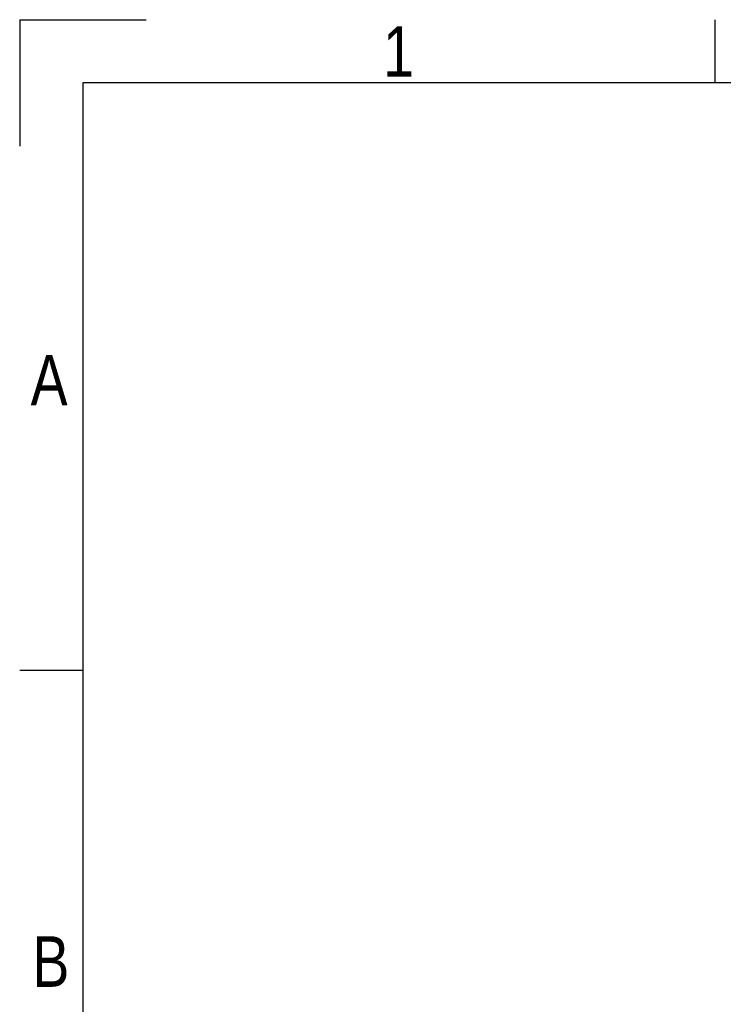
# Model space of a CAD drawing. Header units: millimetres. Extents: x 0 to 420, y 0 to 297.
# Tile 9 of 26: x 0 to 58, y 216 to 297. Entities that reach past the tile are written whole.
import ezdxf

# ---------------------------------------------------------------- set-up
doc = ezdxf.new("R2010")
doc.units = ezdxf.units.MM
doc.layers.add('CARTIGLIO', color=140, linetype='Continuous')
doc.styles.add('SLDTEXTSTYLE2', font='TXT', dxfattribs={"width": 0.821468})

msp = doc.modelspace()

# ---------------------------------------------------------------- linework, layer by layer
at = {"layer": 'CARTIGLIO', "linetype": 'Continuous'}
for p, q in [((0.0059, 296.9968), (0.0059, 286.6484)), ((0.0059, 296.9968), (10.3543, 296.9968)), ((56.9223, 291.8226), (56.9223, 296.9968)), ((414.8274, 291.8226), (5.1801, 291.8226)), ((5.1801, 291.8226), (5.1801, 5.171)), ((5.1801, 243.7024), (0.0059, 243.7024))]:
    msp.add_line(p, q, dxfattribs=at)

# ---------------------------------------------------------------- texts
at = {"layer": 'CARTIGLIO', "char_height": 4.1394, "attachment_point": 2, "style": 'SLDTEXTSTYLE2'}
for s, insert in [('1', (31.0075, 296.4629)), ('A', (2.4139, 269.5569)), ('B', (2.5598, 221.9541))]:
    msp.add_mtext(s, dxfattribs=dict(at, insert=insert))

doc.saveas('drawing.dxf')
